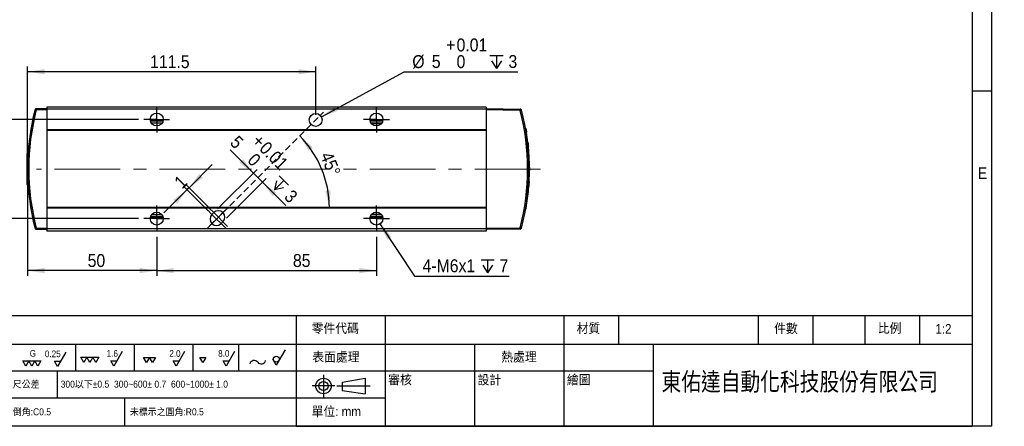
# Model space of a CAD drawing. Header units: millimetres. Extents: x 8 to 294, y 5 to 205.
# Tile 3 of 11: x 104 to 294, y 5 to 84. Entities that reach past the tile are written whole.
import ezdxf

# ---------------------------------------------------------------- set-up
doc = ezdxf.new("R2010")
doc.units = ezdxf.units.MM
doc.linetypes.add('CENTERX2', pattern=[20.32, 12.7, -2.54, 2.54, -2.54])
doc.linetypes.add('HIDDEN', pattern=[1.905, 1.27, -0.635])
for name, color, linetype in [('SLD-0', 7, 'Continuous'), ('圖框文字', 7, 'Continuous'), ('圖框線條', 7, 'Continuous'), ('尺寸線', 5, 'Continuous')]:
    doc.layers.add(name, color=color, linetype=linetype)
doc.layers.add('中心線', color=161, linetype='HIDDEN', lineweight=25)
doc.styles.add('SLDTEXTSTYLE0', font='GOTHIC.TTF', dxfattribs={"width": 0.913})
doc.styles.add('SLDTEXTSTYLE1', font='GOTHIC.TTF', dxfattribs={"width": 0.913, "bigfont": 'bigfont'})
doc.styles.add('SLDTEXTSTYLE2', font='arial.ttf', dxfattribs={"width": 0.8, "bigfont": 'bigfont'})
doc.dimstyles.new('SLDDIMSTYLE0', dxfattribs={"dimtxt": 2.5, "dimasz": 3.302, "dimexe": 0, "dimexo": 0.0625, "dimtad": 1, "dimdec": 0, "dimlfac": 2, "dimrnd": 1e-09, "dimzin": 12, "dimdsep": 46, "dimtxsty": 'SLDTEXTSTYLE0', "dimsah": 1, "dimcen": 0.09, "dimadec": 0, "dimazin": 3, "dimtfac": 1, "dimtdec": 3, "dimtmove": 0, "dimatfit": 0, "dimfxl": 1, "dimfrac": 2, "dimtolj": 1, "dimtzin": 12, "dimarcsym": 0})
doc.dimstyles.new('SLDDIMSTYLE1', dxfattribs={"dimtxt": 2.5, "dimasz": 3.302, "dimexe": 0, "dimexo": 0.0625, "dimtad": 1, "dimdec": 0, "dimlfac": 2, "dimrnd": 1e-09, "dimzin": 12, "dimdsep": 46, "dimtxsty": 'SLDTEXTSTYLE0', "dimsah": 1, "dimcen": 0.09, "dimadec": 0, "dimazin": 3, "dimtfac": 1, "dimtdec": 3, "dimtofl": 0, "dimtmove": 0, "dimatfit": 3, "dimfxl": 1, "dimfrac": 2, "dimtolj": 1, "dimtzin": 12, "dimarcsym": 0})
doc.dimstyles.new('SLDDIMSTYLE2', dxfattribs={"dimtxt": 2.5, "dimasz": 3.302, "dimexe": 0, "dimexo": 0.0625, "dimtad": 0, "dimtih": 1, "dimtoh": 1, "dimdec": 0, "dimlfac": 2, "dimrnd": 1e-09, "dimzin": 12, "dimdsep": 46, "dimtxsty": 'SLDTEXTSTYLE0', "dimsah": 1, "dimcen": 0, "dimadec": 0, "dimazin": 3, "dimtol": 1, "dimtp": 0.01, "dimtfac": 1, "dimtofl": 0, "dimtmove": 0, "dimatfit": 3, "dimfxl": 1, "dimfrac": 2, "dimtolj": 1, "dimarcsym": 0})
doc.dimstyles.new('SLDDIMSTYLE3', dxfattribs={"dimtxt": 2.5, "dimasz": 3.302, "dimexe": 0, "dimexo": 0.0625, "dimtad": 1, "dimdec": 0, "dimlfac": 2, "dimrnd": 1e-09, "dimzin": 12, "dimdsep": 46, "dimtxsty": 'SLDTEXTSTYLE0', "dimsah": 1, "dimcen": 0.09, "dimadec": 0, "dimazin": 3, "dimtol": 1, "dimtp": 0.01, "dimtfac": 1, "dimtmove": 0, "dimatfit": 0, "dimfxl": 1, "dimfrac": 2, "dimtolj": 1, "dimarcsym": 0})
doc.dimstyles.new('SLDDIMSTYLE4', dxfattribs={"dimtxt": 2.5, "dimasz": 3.302, "dimexe": 0, "dimexo": 0.0625, "dimtad": 0, "dimtih": 1, "dimtoh": 1, "dimdec": 0, "dimlfac": 2, "dimrnd": 1e-09, "dimzin": 12, "dimdsep": 46, "dimtxsty": 'SLDTEXTSTYLE0', "dimsah": 1, "dimcen": 0, "dimadec": 0, "dimazin": 3, "dimtfac": 1, "dimtdec": 3, "dimtofl": 0, "dimtmove": 0, "dimatfit": 3, "dimfxl": 1, "dimfrac": 2, "dimtolj": 1, "dimtzin": 12, "dimarcsym": 0})
doc.dimstyles.new('SLDDIMSTYLE7', dxfattribs={"dimtxt": 2.5, "dimasz": 3.302, "dimexe": 0, "dimexo": 0.0625, "dimtad": 1, "dimdec": 4, "dimlfac": 2, "dimzin": 12, "dimdsep": 46, "dimtxsty": 'SLDTEXTSTYLE0', "dimsah": 1, "dimcen": 0.09, "dimadec": 0, "dimazin": 3, "dimtfac": 1, "dimtdec": 3, "dimtofl": 0, "dimtmove": 0, "dimatfit": 3, "dimfxl": 1, "dimfrac": 2, "dimtolj": 1, "dimtzin": 12, "dimarcsym": 0})

# ---------------------------------------------------------------- blocks, each defined once
blk = doc.blocks.new('_D_20')
at = {"layer": '尺寸線', "transparency": 16777216}
for p, q in [((136.7, 51.16), (141.19, 55.65)), ((140.43, 46.72), (135.64, 51.51)), ((140.78, 47.07), (135.99, 51.87)), ((136.34, 50.81), (131.85, 46.32)), ((136.7, 51.16), (136.34, 50.81))]:
    blk.add_line(p, q, dxfattribs=at)
for points in [[(136.7, 51.16), (139.38, 53.14), (138.68, 53.85)], [(136.34, 50.81), (133.65, 48.82), (134.36, 48.12)]]:
    blk.add_solid(points, dxfattribs=at)
at = {"layer": '尺寸線', "transparency": 16777216, "insert": (133.61, 52.59), "char_height": 2.5, "attachment_point": 1, "rotation": 45, "style": 'SLDTEXTSTYLE0'}
blk.add_mtext('1', dxfattribs=at)
blk = doc.blocks.new('SW_SYMBOL_HOLE_DEPTH')
at = {"layer": '尺寸線', "color": 0}
for p, q in [((0, 875), (800, 875)), ((400, 875), (400, 75)), ((100, 555), (400, 75)), ((700, 555), (400, 75))]:
    blk.add_line(p, q, dxfattribs=at)
blk = doc.blocks.new('_D_21')
at = {"layer": '尺寸線', "transparency": 16777216}
for p, q in [((149.15, 54.02), (144.66, 58.51)), ((142.2, 47.07), (149.85, 54.72)), ((149.15, 54.02), (150.91, 52.25)), ((143.97, 45.3), (151.62, 52.96)), ((150.91, 52.25), (155.4, 47.76))]:
    blk.add_line(p, q, dxfattribs=at)
for points in [[(149.15, 54.02), (147.16, 56.71), (146.46, 56)], [(150.91, 52.25), (152.89, 49.56), (153.6, 50.27)]]:
    blk.add_solid(points, dxfattribs=at)
at = {"layer": '尺寸線', "transparency": 16777216, "xscale": 0.003193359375, "yscale": 0.003193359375, "zscale": 0.003193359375, "rotation": 315.000000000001}
blk.add_blockref('SW_SYMBOL_HOLE_DEPTH', (152.16, 51.49), dxfattribs=at)
at = {"layer": '尺寸線', "transparency": 16777216, "char_height": 2.5, "attachment_point": 1, "rotation": 315, "style": 'SLDTEXTSTYLE0'}
for s, insert in [('5', (146.24, 61.49)), ('+', (150.46, 61.79)), ('0.01', (151.89, 60.36)), ('0', (149.6, 58.08)), ('3', (156.72, 51.01))]:
    blk.add_mtext(s, dxfattribs=dict(at, insert=insert))
blk = doc.blocks.new('_D_22')
at = {"layer": '尺寸線', "transparency": 16777216}
for p, q in [((162.3, 64.9), (178.3, 73.64)), ((178.3, 73.64), (200.33, 73.64))]:
    blk.add_line(p, q, dxfattribs=at)
blk.add_solid([(162.3, 64.9), (165.43, 66.05), (164.95, 66.92)], dxfattribs=at)
at = {"layer": '尺寸線', "transparency": 16777216, "xscale": 0.003193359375, "yscale": 0.003193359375, "zscale": 0.003193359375}
blk.add_blockref('SW_SYMBOL_HOLE_DEPTH', (194.91, 73.99), dxfattribs=at)
at = {"layer": '尺寸線', "transparency": 16777216, "char_height": 2.5, "attachment_point": 1, "style": 'SLDTEXTSTYLE0'}
for s, insert in [('0.01', (188.45, 80.07)), ('+', (186.43, 80.07)), ('%%c', (179.89, 76.84)), ('5', (183.66, 76.87)), ('0', (188.45, 76.84)), ('3', (198.49, 76.87))]:
    blk.add_mtext(s, dxfattribs=dict(at, insert=insert))
blk = doc.blocks.new('_D_23')
at = {"layer": '尺寸線', "transparency": 16777216}
blk.add_arc((144.26, 47.36), 19.58, 0, 45, dxfattribs=at)
for points in [[(158.11, 61.21), (159.86, 58.37), (160.62, 59.01)], [(163.84, 47.36), (164.07, 50.7), (163.07, 50.61)]]:
    blk.add_solid(points, dxfattribs=at)
at = {"layer": '尺寸線', "transparency": 16777216, "insert": (164.34, 58.4), "char_height": 2.5, "attachment_point": 1, "rotation": 292.5, "style": 'SLDTEXTSTYLE0'}
blk.add_mtext('45°', dxfattribs=at)
blk = doc.blocks.new('_D_24')
at = {"layer": '尺寸線', "transparency": 16777216}
for p, q in [((126.95, 64.39), (96.36, 64.39)), ((97.36, 64.39), (97.36, 45.21)), ((126.95, 45.21), (96.36, 45.21))]:
    blk.add_line(p, q, dxfattribs=at)
for points in [[(97.36, 64.39), (96.86, 61.09), (97.86, 61.09)], [(97.36, 45.21), (97.86, 48.52), (96.86, 48.52)]]:
    blk.add_solid(points, dxfattribs=at)
at = {"layer": '尺寸線', "transparency": 16777216, "insert": (94.16, 50.65), "char_height": 2.5, "attachment_point": 1, "rotation": 90, "style": 'SLDTEXTSTYLE0'}
blk.add_mtext('38.36', dxfattribs=at)
blk = doc.blocks.new('_D_25')
at = {"layer": '尺寸線', "transparency": 16777216}
for p, q in [((105.45, 53.8), (105.45, 34.14)), ((130.45, 41.71), (130.45, 34.14)), ((130.45, 35.14), (105.45, 35.14))]:
    blk.add_line(p, q, dxfattribs=at)
for points in [[(105.45, 35.14), (108.75, 34.64), (108.75, 35.64)], [(130.45, 35.14), (127.15, 35.64), (127.15, 34.64)]]:
    blk.add_solid(points, dxfattribs=at)
at = {"layer": '尺寸線', "transparency": 16777216, "insert": (117.09, 38.34), "char_height": 2.5, "attachment_point": 1, "style": 'SLDTEXTSTYLE0'}
blk.add_mtext('50', dxfattribs=at)
blk = doc.blocks.new('_D_26')
at = {"layer": '尺寸線', "transparency": 16777216}
for p, q in [((130.45, 41.71), (130.45, 34.14)), ((172.95, 41.71), (172.95, 34.14)), ((130.45, 35.14), (172.95, 35.14))]:
    blk.add_line(p, q, dxfattribs=at)
for points in [[(130.45, 35.14), (133.75, 34.64), (133.75, 35.64)], [(172.95, 35.14), (169.65, 35.64), (169.65, 34.64)]]:
    blk.add_solid(points, dxfattribs=at)
at = {"layer": '尺寸線', "transparency": 16777216, "insert": (156.8, 38.34), "char_height": 2.5, "attachment_point": 1, "style": 'SLDTEXTSTYLE0'}
blk.add_mtext('85', dxfattribs=at)
blk = doc.blocks.new('_D_27')
at = {"layer": '尺寸線', "transparency": 16777216}
for p, q in [((173.64, 44.17), (180.29, 34.09)), ((180.29, 34.09), (198.61, 34.09))]:
    blk.add_line(p, q, dxfattribs=at)
blk.add_solid([(173.64, 44.17), (175.04, 41.14), (175.87, 41.69)], dxfattribs=at)
at = {"layer": '尺寸線', "transparency": 16777216, "xscale": 0.003193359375, "yscale": 0.003193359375, "zscale": 0.003193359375}
blk.add_blockref('SW_SYMBOL_HOLE_DEPTH', (193.19, 34.44), dxfattribs=at)
at = {"layer": '尺寸線', "transparency": 16777216, "char_height": 2.5, "attachment_point": 1, "style": 'SLDTEXTSTYLE0'}
for s, insert in [('4-M6x1', (181.88, 37.33)), ('7', (196.76, 37.33))]:
    blk.add_mtext(s, dxfattribs=dict(at, insert=insert))
blk = doc.blocks.new('_D_28')
at = {"layer": '尺寸線', "transparency": 16777216}
for p, q in [((105.45, 55.8), (105.45, 74.64)), ((161.2, 65.3), (161.2, 74.64)), ((161.2, 73.64), (105.45, 73.64))]:
    blk.add_line(p, q, dxfattribs=at)
for points in [[(105.45, 73.64), (108.75, 73.14), (108.75, 74.14)], [(161.2, 73.64), (157.9, 74.14), (157.9, 73.14)]]:
    blk.add_solid(points, dxfattribs=at)
at = {"layer": '尺寸線', "transparency": 16777216, "insert": (129.17, 76.84), "char_height": 2.5, "attachment_point": 1, "style": 'SLDTEXTSTYLE0'}
blk.add_mtext('111.5', dxfattribs=at)
blk = doc.blocks.new('SW_CENTERMARKSYMBOL_13')
at = {"layer": '中心線', "color": 0}
for p, q in [((0, 1.25), (0, 2.5)), ((-1.25, 0), (-2.5, 0)), ((0, 0), (-1.25, 0)), ((0, 0), (0, 1.25)), ((0, 0), (0, -1.25)), ((0, 0), (1.25, 0)), ((1.25, 0), (2.5, 0)), ((0, -1.25), (0, -2.5))]:
    blk.add_line(p, q, dxfattribs=at)
blk = doc.blocks.new('SW_CENTERMARKSYMBOL_14')
at = {"layer": '中心線', "color": 0}
for p, q in [((0, 1.25), (0, 2.5)), ((-1.25, 0), (-2.5, 0)), ((0, 0), (-1.25, 0)), ((0, 0), (0, 1.25)), ((0, 0), (0, -1.25)), ((0, 0), (1.25, 0)), ((1.25, 0), (2.5, 0)), ((0, -1.25), (0, -2.5))]:
    blk.add_line(p, q, dxfattribs=at)
blk = doc.blocks.new('SW_CENTERMARKSYMBOL_15')
at = {"layer": '中心線', "color": 0}
for p, q in [((0, 1.25), (0, 2.5)), ((-1.25, 0), (-2.5, 0)), ((0, 0), (-1.25, 0)), ((0, 0), (0, 1.25)), ((0, 0), (0, -1.25)), ((0, 0), (1.25, 0)), ((1.25, 0), (2.5, 0)), ((0, -1.25), (0, -2.5))]:
    blk.add_line(p, q, dxfattribs=at)
blk = doc.blocks.new('SW_CENTERMARKSYMBOL_16')
at = {"layer": '中心線', "color": 0}
for p, q in [((0, 1.25), (0, 2.5)), ((-1.25, 0), (-2.5, 0)), ((0, 0), (-1.25, 0)), ((0, 0), (0, 1.25)), ((0, 0), (0, -1.25)), ((0, 0), (1.25, 0)), ((1.25, 0), (2.5, 0)), ((0, -1.25), (0, -2.5))]:
    blk.add_line(p, q, dxfattribs=at)
blk = doc.blocks.new('SW_CENTERMARKSYMBOL_17')
at = {"layer": '中心線', "color": 0}
for p, q in [((0.88, 0.88), (20.34, 20.34)), ((-1.24, 0.53), (-2.12, 1.41)), ((-0.88, 0.88), (-1.77, 1.77)), ((-0.35, -0.35), (-1.24, 0.53)), ((0, 0), (-0.88, 0.88)), ((0, 0), (-0.88, -0.88)), ((-0.35, -0.35), (0.53, 0.53)), ((0, 0), (0.88, 0.88)), ((0, 0), (0.88, -0.88)), ((0.53, 0.53), (1.41, 1.41)), ((-1.24, -1.24), (-2.12, -2.12)), ((-0.88, -0.88), (-1.77, -1.77)), ((-0.35, -0.35), (-1.24, -1.24)), ((-0.35, -0.35), (0.53, -1.24)), ((0.53, -1.24), (1.41, -2.12)), ((0.88, -0.88), (1.77, -1.77))]:
    blk.add_line(p, q, dxfattribs=at)

msp = doc.modelspace()

# ---------------------------------------------------------------- linework, layer by layer
at = {"color": 7, "linetype": 'Continuous', "lineweight": 25}
for p, q in [((194.199195, 66.802597), (109.199194, 66.802597)), ((109.199194, 66.802597), (109.199194, 66.391505)), ((194.199195, 66.802597), (194.199195, 66.391505)), ((106.779275, 65.754002), (106.779283, 65.754032)), ((109.199194, 66.277483), (107.156278, 66.241823)), ((107.156319, 66.491938), (109.199194, 66.527597)), ((194.199195, 66.391505), (109.199194, 66.391505)), ((109.199194, 66.391505), (109.199194, 62.391505)), ((194.199195, 66.527597), (200.762489, 66.413034)), ((194.199195, 66.391505), (194.199195, 62.391505)), ((200.762512, 66.162995), (194.199195, 66.277559)), ((131.652373, 64.052597), (129.246015, 64.052597)), ((129.359655, 63.779336), (129.359355, 63.779336)), ((131.53903, 63.779336), (131.538378, 63.779336)), ((174.152374, 64.052597), (171.746015, 64.052597)), ((171.859655, 63.779336), (171.859355, 63.779336)), ((173.875872, 63.552597), (172.022516, 63.552597)), ((174.03903, 63.779336), (174.038378, 63.779336)), ((201.664729, 63.238428), (201.66474, 63.23837)), ((194.199195, 62.391505), (109.199194, 62.391505)), ((109.199194, 62.391505), (109.199194, 62.241505)), ((194.199195, 62.241505), (109.199194, 62.241505)), ((109.199194, 62.241505), (109.199194, 47.363688)), ((194.199195, 62.391505), (194.199195, 62.241505)), ((194.199195, 62.241505), (194.199195, 47.363688)), ((201.780719, 62.594803), (201.882505, 62.593026)), ((201.884979, 62.586691), (201.783577, 62.588461)), ((201.887352, 61.950537), (201.988598, 61.950498)), ((202.162264, 59.918452), (202.26288, 59.918561)), ((202.23636, 59.210441), (202.337188, 59.206701)), ((105.546025, 57.777597), (105.299195, 57.777597)), ((105.299195, 57.777597), (105.299195, 51.827596)), ((202.351501, 57.7908), (202.451659, 57.791652)), ((202.407701, 56.750685), (202.507836, 56.749568)), ((202.415896, 56.547735), (202.516028, 56.546234)), ((202.447557, 55.189527), (202.547544, 55.191629)), ((202.448165, 54.495847), (202.548166, 54.495807)), ((202.549195, 55.120628), (202.448302, 55.122389)), ((105.299195, 51.827596), (105.546025, 51.827596)), ((202.329686, 51.497949), (202.430067, 51.499611)), ((202.389394, 52.464228), (202.48953, 52.464336)), ((202.320637, 51.375283), (202.420739, 51.372879)), ((202.346945, 50.500819), (202.347816, 50.500834)), ((201.900946, 47.741146), (202.002359, 47.742433)), ((106.20482, 46.521971), (106.204809, 46.522029)), ((194.199195, 47.363688), (109.199194, 47.363688)), ((109.199194, 47.363688), (109.199194, 47.213688)), ((194.199195, 47.213688), (109.199194, 47.213688)), ((109.199194, 47.213688), (109.199194, 43.213688)), ((129.359359, 45.825857), (129.36001, 45.825857)), ((131.538733, 45.825857), (131.539033, 45.825857)), ((141.492088, 46.363257), (141.138534, 46.009704)), ((171.859359, 45.825857), (171.860011, 45.825857)), ((172.022516, 46.052597), (173.875872, 46.052597)), ((174.038734, 45.825857), (174.039034, 45.825857)), ((194.199195, 47.363688), (194.199195, 47.213688)), ((194.199195, 47.213688), (194.199195, 43.213688)), ((201.780719, 47.010391), (201.882505, 47.012167)), ((201.829271, 47.296695), (201.93105, 47.299139)), ((131.652373, 45.552596), (129.246015, 45.552596)), ((142.906301, 44.241936), (143.259855, 44.59549)), ((174.152374, 45.552596), (171.746015, 45.552596)), ((107.156301, 43.363294), (109.199194, 43.327634)), ((109.199194, 43.077596), (107.156319, 43.113255)), ((194.199195, 43.213688), (109.199194, 43.213688)), ((109.199194, 43.213688), (109.199194, 42.802596)), ((194.199195, 42.802596), (109.199194, 42.802596)), ((194.199195, 43.327711), (200.76253, 43.442274)), ((194.199195, 43.213688), (194.199195, 42.802596)), ((200.762489, 43.192159), (194.199195, 43.077596)), ((201.083032, 43.705866), (201.083025, 43.705836))]:
    msp.add_line(p, q, dxfattribs=at)
at = {"color": 8, "linetype": 'Continuous', "lineweight": 25}
for p, q in [((131.490962, 63.700694), (129.407428, 63.700694)), ((173.990961, 63.700694), (171.907426, 63.700694)), ((131.490962, 45.904499), (129.407428, 45.904499)), ((173.990961, 45.904499), (171.907426, 45.904499))]:
    msp.add_line(p, q, dxfattribs=at)
at = {"color": 7, "linetype": 'Continuous', "lineweight": 25}
for centre in [(130.449194, 64.391505), (161.199194, 64.302597), (172.949194, 64.391505), (130.449194, 45.213688), (172.949194, 45.213688)]:
    msp.add_circle(centre, 1.25, dxfattribs=at)
for centre, radius, start, end in [((151.199194, 54.802597), 45.75, 165.43874344, 194.56125656), ((151.214194, 54.801915), 45.75, 165.44909348, 175.20956302), ((151.194831, 54.802597), 45.5, 165.43894254, 194.56115704), ((107.173616, 66.23334), 0.25, 147.1532445, 165.44909348), ((107.160682, 66.241976), 0.25, 91, 143.40494229), ((200.758128, 66.163072), 0.25, 36.53748685, 89), ((156.703557, 54.802597), 45.5, 345.54157603, 14.4585235), ((156.699194, 54.802597), 45.75, 345.54137703, 14.45862297), ((156.699194, 54.802597), 45.85, 6.40642994, 8.96885291), ((156.699194, 54.802597), 45.85, 3.73788019, 5.51202306), ((156.699194, 54.802597), 45.85, 2.43373575, 3.73788019), ((156.699194, 54.802597), 45.85, 2.17943596, 2.43373575), ((156.699194, 54.802597), 45.85, 0.48615478, 2.17943596), ((156.699194, 54.802597), 45.85, 357.07675914, 359.61662258), ((156.699194, 54.802597), 45.85, 0.39745109, 0.48615478), ((156.699194, 54.802597), 45.85, 355.71009727, 355.86889442), ((151.214194, 54.801915), 45.75, 184.78681876, 194.55090652), ((156.699194, 54.802597), 45.85, 351.14212719, 355.71009727), ((156.699194, 54.802597), 45.85, 350.58104732, 351.14212719), ((142.022418, 45.12582), 1.25, 135, 315), ((142.375971, 45.479373), 1.25, 315, 135), ((156.699194, 54.802597), 45.85, 350.21734292, 350.6223874), ((107.160682, 43.363217), 0.25, 194.56125656, 216.59281018), ((107.160682, 43.363217), 0.25, 216.59281018, 269), ((200.758128, 43.442121), 0.25, 271, 323.46028159)]:
    msp.add_arc(centre, radius, start, end, dxfattribs=at)
for points, knots in [([(106.959963, 66.391015), (106.943528, 66.363682), (106.926814, 66.335884), (106.918846, 66.305341), (106.918713, 66.30483)], [0, 0, 0, 0, 0.9832718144, 1, 1, 1, 1]), ([(106.959963, 66.391015), (106.965172, 66.370483), (106.974873, 66.332246), (107.013711, 66.285747), (107.064605, 66.255188), (107.114441, 66.242572), (107.145689, 66.242013), (107.156278, 66.241823)], [0, 0, 0, 0, 0.2760952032, 0.514156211, 0.7071104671, 0.900754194, 1, 1, 1, 1]), ([(200.762512, 66.162995), (200.782459, 66.163954), (200.822383, 66.165874), (200.874974, 66.186766), (200.920802, 66.222121), (200.948657, 66.26588), (200.956074, 66.298903), (200.958995, 66.311909)], [0, 0, 0, 0, 0.1861333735, 0.372538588, 0.5549817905, 0.8247377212, 1, 1, 1, 1]), ([(201.000211, 66.225492), (201.000078, 66.226003), (200.992094, 66.256607), (200.975405, 66.284491), (200.958995, 66.311909)], [0, 0, 0, 0, 0.0166949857, 1, 1, 1, 1]), ([(129.213844, 64.200694), (129.356858, 64.200694), (129.499982, 64.200694), (129.787157, 64.200694), (129.930731, 64.200694), (130.077444, 64.200694)], [0, 0, 0, 0, 0.5, 0.5, 1, 1, 1, 1]), ([(130.077444, 64.200694), (130.13595, 64.192126), (130.195147, 64.184016), (130.318474, 64.171056), (130.382798, 64.166411), (130.51468, 64.16637), (130.579254, 64.170996), (130.703034, 64.183984), (130.762346, 64.192113), (130.820944, 64.200694)], [0, 0, 0, 0, 0.25, 0.25, 0.5, 0.5, 0.75, 0.75, 1, 1, 1, 1]), ([(130.820944, 64.200694), (130.967507, 64.200694), (131.111211, 64.200694), (131.398397, 64.200694), (131.541526, 64.200694), (131.684545, 64.200694)], [0, 0, 0, 0, 0.5, 0.5, 1, 1, 1, 1]), ([(171.713844, 64.200694), (171.856858, 64.200694), (171.999982, 64.200694), (172.287157, 64.200694), (172.430731, 64.200694), (172.577444, 64.200694)], [0, 0, 0, 0, 0.5, 0.5, 1, 1, 1, 1]), ([(172.577444, 64.200694), (172.63595, 64.192126), (172.695147, 64.184016), (172.818474, 64.171056), (172.882798, 64.166411), (173.01468, 64.16637), (173.079254, 64.170996), (173.203034, 64.183984), (173.262346, 64.192113), (173.320944, 64.200694)], [0, 0, 0, 0, 0.25, 0.25, 0.5, 0.5, 0.75, 0.75, 1, 1, 1, 1]), ([(173.320944, 64.200694), (173.467507, 64.200694), (173.611211, 64.200694), (173.898397, 64.200694), (174.041526, 64.200694), (174.184545, 64.200694)], [0, 0, 0, 0, 0.5, 0.5, 1, 1, 1, 1]), ([(201.884852, 62.579415), (201.884551, 62.581168), (201.883439, 62.58763), (201.893861, 62.52708), (201.915549, 62.399466), (201.946302, 62.21449), (201.97212, 62.054667), (201.986239, 61.96541), (201.988598, 61.950498)], [0, 0, 0, 0, 0.0805177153, 0.296765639, 0.513640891, 0.733032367, 0.9553983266, 1, 1, 1, 1]), ([(202.26288, 59.918561), (202.27682, 59.791507), (202.304781, 59.536673), (202.329305, 59.28995), (202.336725, 59.211262), (202.337155, 59.206702)], [0, 0, 0, 0, 0.4836531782, 0.9700782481, 1, 1, 1, 1]), ([(202.54814, 55.113368), (202.548128, 55.115104), (202.548084, 55.121513), (202.548506, 55.060437), (202.549104, 54.931508), (202.549307, 54.746153), (202.548792, 54.590956), (202.548239, 54.506818), (202.548166, 54.495807)], [0, 0, 0, 0, 0.0821569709, 0.3032705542, 0.5243917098, 0.7455360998, 0.9666986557, 1, 1, 1, 1]), ([(202.48953, 52.464336), (202.482612, 52.335397), (202.468742, 52.076878), (202.447971, 51.753994), (202.435509, 51.57521), (202.431096, 51.513903), (202.430067, 51.499611)], [0, 0, 0, 0, 0.3016722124, 0.6048427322, 0.9078787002, 1, 1, 1, 1]), ([(130.077444, 45.4045), (129.930882, 45.4045), (129.787178, 45.4045), (129.499992, 45.4045), (129.356862, 45.4045), (129.213844, 45.4045)], [0, 0, 0, 0, 0.5, 0.5, 1, 1, 1, 1]), ([(130.820944, 45.4045), (130.762438, 45.413067), (130.703242, 45.421177), (130.579914, 45.434137), (130.515591, 45.438782), (130.383709, 45.438823), (130.319135, 45.434197), (130.195355, 45.421209), (130.136043, 45.41308), (130.077444, 45.4045)], [0, 0, 0, 0, 0.25, 0.25, 0.5, 0.5, 0.75, 0.75, 1, 1, 1, 1]), ([(131.684545, 45.4045), (131.541531, 45.4045), (131.398407, 45.4045), (131.111232, 45.4045), (130.967657, 45.4045), (130.820944, 45.4045)], [0, 0, 0, 0, 0.5, 0.5, 1, 1, 1, 1]), ([(172.577444, 45.4045), (172.430882, 45.4045), (172.287178, 45.4045), (171.999992, 45.4045), (171.856862, 45.4045), (171.713844, 45.4045)], [0, 0, 0, 0, 0.5, 0.5, 1, 1, 1, 1]), ([(173.320944, 45.4045), (173.262438, 45.413067), (173.203242, 45.421177), (173.079914, 45.434137), (173.015591, 45.438782), (172.883709, 45.438823), (172.819135, 45.434197), (172.695355, 45.421209), (172.636043, 45.41308), (172.577444, 45.4045)], [0, 0, 0, 0, 0.25, 0.25, 0.5, 0.5, 0.75, 0.75, 1, 1, 1, 1]), ([(174.184545, 45.4045), (174.041531, 45.4045), (173.898407, 45.4045), (173.611232, 45.4045), (173.467657, 45.4045), (173.320944, 45.4045)], [0, 0, 0, 0, 0.5, 0.5, 1, 1, 1, 1]), ([(106.918713, 43.300363), (106.918846, 43.299852), (106.926813, 43.269312), (106.943526, 43.241517), (106.959959, 43.214186)], [0, 0, 0, 0, 0.0167297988, 1, 1, 1, 1]), ([(107.156301, 43.363294), (107.136362, 43.362337), (107.096453, 43.360423), (107.043881, 43.339556), (106.998119, 43.304242), (106.970243, 43.260422), (106.962879, 43.227315), (106.959959, 43.214186)], [0, 0, 0, 0, 0.1859328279, 0.3721503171, 0.5542865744, 0.8232531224, 1, 1, 1, 1]), ([(200.958987, 43.293276), (200.953734, 43.313773), (200.94394, 43.351986), (200.905006, 43.398446), (200.854005, 43.428985), (200.804199, 43.44154), (200.773026, 43.442089), (200.76253, 43.442274)], [0, 0, 0, 0, 0.2759047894, 0.5143666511, 0.7076246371, 0.9015601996, 1, 1, 1, 1]), ([(201.000211, 43.379701), (201.000078, 43.37919), (200.992093, 43.348583), (200.975401, 43.320697), (200.958987, 43.293276)], [0, 0, 0, 0, 0.0166932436, 1, 1, 1, 1])]:
    msp.add_open_spline(points, degree=3, knots=knots, dxfattribs=at)
at = {"layer": '中心線', "linetype": 'CENTERX2', "lineweight": 18}
msp.add_line((204.668924, 54.802597), (107.199194, 54.802597), dxfattribs=at)
at = {"layer": '圖框線條', "color": 133, "linetype": 'Continuous', "true_color": 0x71e1c5}
for p, q in [((291.909345, 205), (291.909345, 5)), ((288.178002, 201.268657), (288.178002, 5)), ((288.178002, 69.925373), (291.909345, 69.925373)), ((7.68664, 26.426034), (288.178002, 26.426034)), ((291.909345, 5), (7.68664, 5))]:
    msp.add_line(p, q, dxfattribs=at)
at = {"layer": '圖框線條', "color": 60, "linetype": 'Continuous', "true_color": 0xbfff00}
for p, q in [((157.420817, 26.426034), (157.420817, 5)), ((174.699876, 20.896735), (174.699876, 26.426034)), ((209.257995, 20.896735), (209.257995, 26.426034)), ((219.82675, 20.896735), (219.82675, 26.426034)), ((246.871121, 20.896735), (246.871121, 26.426034)), ((257.439876, 20.896735), (257.439876, 26.426034)), ((267.52388, 20.896735), (267.52388, 26.426034)), ((278.092635, 20.896735), (278.092635, 26.426034)), ((7.68664, 20.896735), (288.178002, 20.896735)), ((114.707194, 20.896735), (114.707194, 15.713017)), ((126.057211, 20.896735), (126.057211, 15.713017)), ((137.407229, 20.896735), (137.407229, 15.713017)), ((146.263434, 20.896735), (146.263434, 15.713017)), ((157.420817, 20.896735), (157.420817, 5)), ((174.699876, 5), (174.699876, 20.896735)), ((191.978935, 5), (191.978935, 20.896735)), ((209.257995, 5), (209.257995, 20.896735)), ((226.537054, 5), (226.537054, 20.896735)), ((7.68664, 15.713017), (157.420817, 15.713017)), ((111.175983, 15.713017), (111.175983, 10.529299)), ((157.420817, 15.713017), (226.537054, 15.713017)), ((7.68664, 10.529299), (157.420817, 10.529299)), ((124.231788, 10.529299), (124.231788, 5)), ((157.420817, 10.529299), (174.699876, 10.529299)), ((157.420817, 5), (288.178002, 5))]:
    msp.add_line(p, q, dxfattribs=at)
at = {"layer": '圖框線條', "color": 2, "linetype": 'Continuous', "true_color": 0xffff00}
for p, q in [((112.869505, 19.375652), (111.255535, 16.580175)), ((123.788308, 19.453485), (122.174339, 16.658008)), ((135.802871, 19.453485), (134.188901, 16.658008)), ((145.47878, 19.453485), (143.864811, 16.658008)), ((155.289325, 19.803052), (153.580696, 16.84362)), ((105.106267, 16.667974), (104.52569, 17.673562)), ((104.52569, 17.673562), (105.686843, 17.673562)), ((105.686843, 17.673562), (105.106267, 16.667974)), ((106.267419, 16.667974), (105.686843, 17.673562)), ((105.686843, 17.673562), (106.847996, 17.673562)), ((106.847996, 17.673562), (106.267419, 16.667974)), ((107.428572, 16.667974), (106.847996, 17.673562)), ((106.847996, 17.673562), (108.009149, 17.673562)), ((108.009149, 17.673562), (107.428572, 16.667974)), ((111.255535, 16.580175), (110.674959, 17.585763)), ((110.674959, 17.585763), (111.836112, 17.585763)), ((116.340388, 17.363086), (115.759811, 18.368674)), ((115.759811, 18.368674), (116.920964, 18.368674)), ((116.920964, 18.368674), (116.340388, 17.363086)), ((117.501541, 17.363086), (116.920964, 18.368674)), ((116.920964, 18.368674), (118.082117, 18.368674)), ((118.082117, 18.368674), (117.501541, 17.363086)), ((118.662693, 17.363086), (118.082117, 18.368674)), ((118.082117, 18.368674), (119.24327, 18.368674)), ((119.24327, 18.368674), (118.662693, 17.363086)), ((122.174339, 16.658008), (121.593763, 17.663596)), ((121.593763, 17.663596), (122.754915, 17.663596)), ((128.474641, 17.323253), (127.894064, 18.328841)), ((127.894064, 18.328841), (129.055217, 18.328841)), ((129.055217, 18.328841), (128.474641, 17.323253)), ((129.635793, 17.323253), (129.055217, 18.328841)), ((129.055217, 18.328841), (130.21637, 18.328841)), ((130.21637, 18.328841), (129.635793, 17.323253)), ((134.188901, 16.658008), (133.608325, 17.663596)), ((133.608325, 17.663596), (134.769478, 17.663596)), ((139.34361, 17.323253), (138.763034, 18.328841)), ((138.763034, 18.328841), (139.924187, 18.328841)), ((139.924187, 18.328841), (139.34361, 17.323253)), ((143.864811, 16.658008), (143.284234, 17.663596)), ((143.284234, 17.663596), (144.445387, 17.663596)), ((153.580696, 16.84362), (152.923044, 17.982706))]:
    msp.add_line(p, q, dxfattribs=at)
at = {"layer": '圖框線條', "color": 4, "linetype": 'Continuous', "true_color": 0x00ffff}
for p, q in [((162.704157, 14.995953), (162.704157, 10.613197)), ((164.895535, 12.804575), (160.512779, 12.804575)), ((165.296684, 12.804575), (171.722099, 12.804575))]:
    msp.add_line(p, q, dxfattribs=at)
at = {"layer": '圖框線條', "color": 7, "linetype": 'Continuous'}
for p, q in [((166.311223, 13.547757), (170.775196, 14.301985)), ((166.311223, 13.547757), (166.311223, 11.918234)), ((170.775196, 14.301985), (170.775196, 11.307166)), ((166.311223, 11.918234), (170.775196, 11.307166))]:
    msp.add_line(p, q, dxfattribs=at)
at = {"layer": '圖框線條', "color": 2, "linetype": 'Continuous', "true_color": 0xffff00}
msp.add_circle((153.580696, 17.982706), 0.569543, dxfattribs=at)
at = {"layer": '圖框線條', "color": 7, "linetype": 'Continuous'}
for radius in [1.497409, 0.886341]:
    msp.add_circle((162.704157, 12.804575), radius, dxfattribs=at)
at = {"layer": '圖框線條', "color": 2, "linetype": 'Continuous', "true_color": 0xffff00}
for centre, start, end in [((149.303656, 16.84362), 39.80557109, 162.57916455), ((150.670559, 17.982706), 219.80557109, 342.57916455)]:
    msp.add_arc(centre, 0.889655, start, end, dxfattribs=at)

# ---------------------------------------------------------------- block references
at = {"layer": '中心線'}
for name, p in [('SW_CENTERMARKSYMBOL_14', (130.449194, 64.391505)), ('SW_CENTERMARKSYMBOL_15', (172.949194, 64.391505)), ('SW_CENTERMARKSYMBOL_17', (142.375971, 45.479373)), ('SW_CENTERMARKSYMBOL_13', (130.449194, 45.213688)), ('SW_CENTERMARKSYMBOL_16', (172.949194, 45.213688))]:
    msp.add_blockref(name, p, dxfattribs=at)

# ---------------------------------------------------------------- texts
at = {"layer": 'SLD-0', "color": 3, "true_color": 0x00ff00, "insert": (289.260091, 55.114078), "char_height": 2.238806, "attachment_point": 1, "style": 'SLDTEXTSTYLE0'}
msp.add_mtext('E', dxfattribs=at)
at = {"layer": 'SLD-0', "color": 60, "true_color": 0xbfff00, "insert": (289.260091, 55.114078), "char_height": 2.238806, "attachment_point": 1, "style": 'SLDTEXTSTYLE0'}
msp.add_mtext('E', dxfattribs=at)
at = {"layer": '圖框文字', "attachment_point": 1}
for s, insert, char_height, style in [('零件代碼', (160.415569, 24.902311), 1.835626, 'SLDTEXTSTYLE1'), ('材質', (211.681698, 24.902289), 1.835626, 'SLDTEXTSTYLE1'), ('件數', (249.885941, 24.88125), 1.835626, 'SLDTEXTSTYLE1'), ('比例', (269.945422, 24.937334), 1.835626, 'SLDTEXTSTYLE1'), ('1:2', (281.068721, 24.787901), 1.835626, 'SLDTEXTSTYLE0'), ('G', (105.885718, 19.753519), 1.284938, 'SLDTEXTSTYLE0'), ('0.25', (108.814313, 19.665713), 1.2849382, 'SLDTEXTSTYLE0'), ('1.6', (120.765252, 19.743546), 1.2849382, 'SLDTEXTSTYLE0'), ('2.0', (132.884241, 19.743546), 1.2849382, 'SLDTEXTSTYLE0'), ('8.0', (142.332388, 19.743546), 1.2849382, 'SLDTEXTSTYLE0'), ('表面處理', (160.541028, 19.37299), 1.835626, 'SLDTEXTSTYLE1'), ('熱處理', (197.094345, 19.37299), 1.835626, 'SLDTEXTSTYLE1'), ('圖面未標示量尺公差', (92.267753, 13.836186), 1.3491851, 'SLDTEXTSTYLE1'), ('300以下±0.5  300~600± 0.7  600~1000± 1.0', (111.87305, 13.832821), 1.3491851, 'SLDTEXTSTYLE1'), ('審核', (175.232215, 14.936114), 1.835626, 'SLDTEXTSTYLE1'), ('設計', (192.511275, 14.936114), 1.835626, 'SLDTEXTSTYLE1'), ('繪圖', (209.790334, 14.936114), 1.835626, 'SLDTEXTSTYLE1'), ('未標示之倒角倒角:C0.5', (92.267753, 8.479677), 1.3491851, 'SLDTEXTSTYLE1'), ('未標示之圓角:R0.5', (125.266348, 8.479677), 1.3491851, 'SLDTEXTSTYLE1'), ('單位: mm', (160.410874, 8.807661), 1.835626, 'SLDTEXTSTYLE1')]:
    msp.add_mtext(s, dxfattribs=dict(at, insert=insert, char_height=char_height, style=style))
at = {"layer": '圖框文字', "color": 7, "insert": (228.093817, 15.391124), "char_height": 3.5, "attachment_point": 1, "style": 'SLDTEXTSTYLE2'}
msp.add_mtext('東佑達自動化科技股份有限公司', dxfattribs=at)

# ---------------------------------------------------------------- dimensions: what is measured, and where the dimension line sits
at = {"layer": '尺寸線'}
dim = msp.add_diameter_dim_2p(p1=(160.102153, 63.70343), p2=(162.296235, 64.901763), text='<>{\\fGDT;x}3', dimstyle='SLDDIMSTYLE2', dxfattribs=at)
dim.commit()
dim.dimension.update_dxf_attribs({"geometry": '_D_22', "text_midpoint": (190.109859, 76.874671), "dimtype": 163})
for base, p1, p2, picture, middle in [((105.4491942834, 73.6420318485), (161.1991942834, 64.3025965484), (105.4491942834, 54.8025965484), '_D_28', (133.3241942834, 73.6420318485)), ((105.449194, 35.144738), (130.449194, 42.713688), (105.449194, 54.802597), '_D_25', (118.941618, 35.144738)), ((172.949194, 35.144738), (130.449194, 42.713688), (172.949194, 42.713688), '_D_26', (158.642626, 35.144738))]:
    dim = msp.add_linear_dim(base=base, p1=p1, p2=p2, dimstyle='SLDDIMSTYLE1', dxfattribs=at)
    dim.commit()
    dim.dimension.update_dxf_attribs({"geometry": picture, "text_midpoint": middle, "dimtype": 160})
dim = msp.add_angular_dim_2l(base=(162.353042, 54.857953), line1=((194.199194, 47.363688), (109.199194, 47.363688)), line2=((140.608204, 43.711606), (162.719736, 65.823138)), dimstyle='SLDDIMSTYLE7', dxfattribs=at)
dim.commit()
dim.dimension.update_dxf_attribs({"geometry": '_D_23', "text_midpoint": (162.353042, 54.857953), "dimtype": 162})
for base, p1, p2, angle, dimstyle, picture, middle in [((97.356406, 45.213688), (127.949194, 64.391505), (127.949194, 45.213688), 90, 'SLDDIMSTYLE1', '_D_24', (97.356406, 54.802597)), ((136.34283, 50.805407), (141.492088, 46.363257), (141.138534, 46.009703), 45, 'SLDDIMSTYLE0', '_D_20', (136.519607, 50.982184))]:
    dim = msp.add_linear_dim(base=base, p1=p1, p2=p2, angle=angle, dimstyle=dimstyle, dxfattribs=at)
    dim.commit()
    dim.dimension.update_dxf_attribs({"geometry": picture, "text_midpoint": middle, "dimtype": 160})
dim = msp.add_linear_dim(base=(150.913388, 52.249023), p1=(141.492088, 46.363257), p2=(143.259854, 44.59549), angle=315, text='<>{\\fGDT;x}3', dimstyle='SLDDIMSTYLE3', dxfattribs=at)
dim.commit()
dim.dimension.update_dxf_attribs({"geometry": '_D_21', "text_midpoint": (149.849688, 53.312722), "dimtype": 160})
dim = msp.add_diameter_dim_2p(p1=(172.260342, 46.256752), p2=(173.638046, 44.170624), text='4-M6x1{\\fGDT;x}7', dimstyle='SLDDIMSTYLE4', override={"dimpost": '<>'}, dxfattribs=at)
dim.commit()
dim.dimension.update_dxf_attribs({"geometry": '_D_27', "text_midpoint": (190.246013, 36.097553), "dimtype": 163})

doc.saveas('drawing.dxf')
